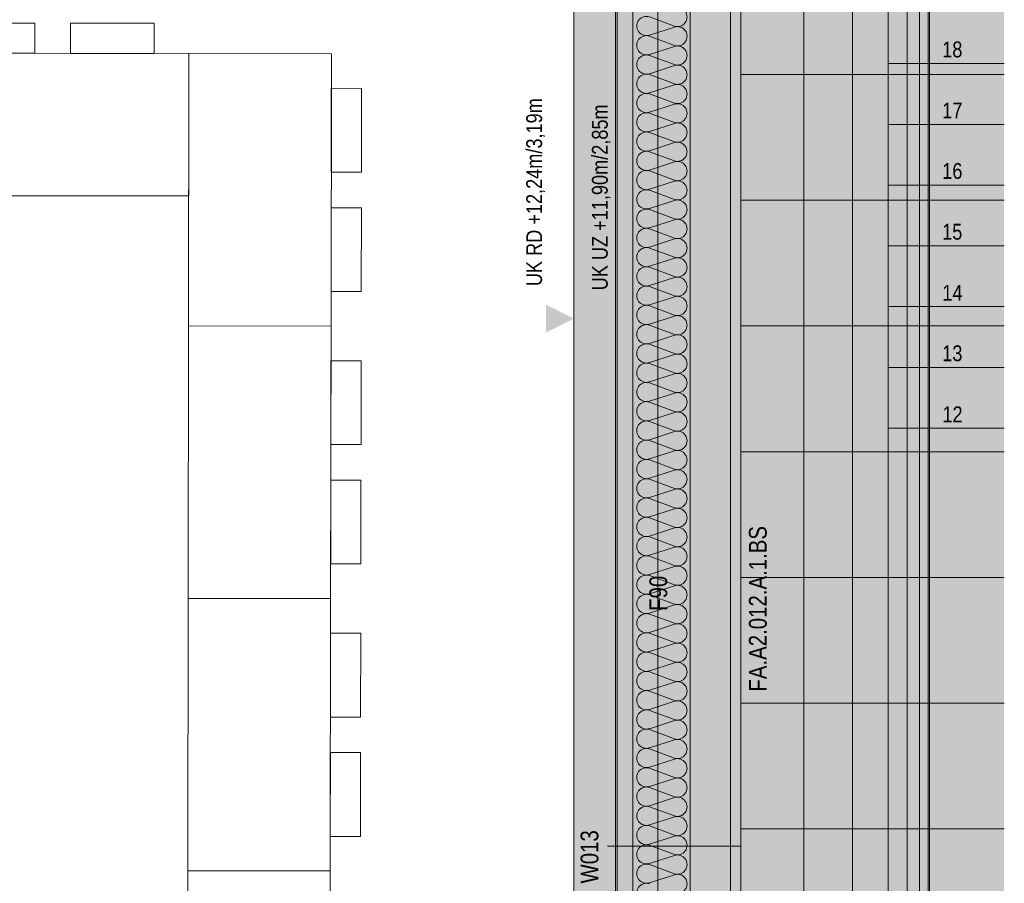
# Model space of a CAD drawing. Extents: x -620 to 300, y 62 to 1112.
# Tile 53 of 95: x -17 to 77, y 439 to 521. Entities that reach past the tile are written whole.
import ezdxf
from ezdxf.lldxf.tags import DXFTag

# ---------------------------------------------------------------- set-up
doc = ezdxf.new("R2010")
doc.units = 0
doc.layers.get('0').update_dxf_attribs({"lineweight": 13})
for name, color, linetype, lineweight, true_color in [('00_Beschriftung UZ', 3, 'Continuous', 13, 0x00ff00), ('30 -33 Aussenwände- 7 Fassade_ Elemente', 7, 'Continuous', 9, 0x00aacc), ('30 -35 Decken- 1 Konstruktion-Träger- Stahlbeton', 7, 'grob-A06G9S5M8I', 13, 0x33aa00), ('30 -35 Decken- 2.2 Treppen Außen', 7, 'Continuous', 9, 0x009999), ('60- 61 allgemeine Ausstattung- 1 Möbel', 7, 'Continuous', 9, 0x00cccc), ('70 -72 Beschriftung- 1 Beschriftung allgemein', 7, 'Continuous', 9, 0xff6633), ('70 -76 Bemaßung- 2 Allgemein', 9, 'Continuous', 5, 0x808080), ('iwb_Layout BA_Markierung', 7, 'Continuous', 9, 0xbadcdc), ('iwb_Schraffur_F90_feuerbestaendig', 1, 'Continuous', 13, 0xff0000), ('iwb_Schraffur_Unterzug', 7, 'Continuous', 5, 0xffffcc)]:
    doc.layers.add(name, color=color, linetype=linetype, lineweight=lineweight, true_color=true_color)
for name, color, linetype, lineweight in [('60- 61 allgemeine Ausstattung- 4 Terrassen', 7, 'Continuous', 9), ('70 -71 Achsen- 1 Gebäudeachsen', 7, 'STRICHPUNKT2-A06G9S5N8I', 18), ('70 -75 Raumstempel- 3 Wandstempel', 7, 'Continuous', 50)]:
    doc.layers.add(name, color=color, linetype=linetype, lineweight=lineweight)
doc.styles.get("Standard").update_dxf_attribs({"font": 'ARIALN.TTF'})
tags = doc.linetypes.add('grob-A06G9S5M8I', pattern=[14, 3, -8, 3]).pattern_tags.tags
tags[8:9] = [DXFTag(74, 4), DXFTag(75, 0), DXFTag(340, '0'), DXFTag(46, 0.0), DXFTag(50, 0.0), DXFTag(44, 0.0), DXFTag(45, 0.0)]
tags[6:7] = [DXFTag(74, 4), DXFTag(75, 0), DXFTag(340, '0'), DXFTag(46, 0.0), DXFTag(50, 0.0), DXFTag(44, 0.0), DXFTag(45, 0.0)]
tags[4:5] = [DXFTag(74, 4), DXFTag(75, 0), DXFTag(340, '0'), DXFTag(46, 0.0), DXFTag(50, 0.0), DXFTag(44, 0.0), DXFTag(45, 0.0)]
tags = doc.linetypes.add('STRICHPUNKT2-A06G9S5N8I', pattern=[12.7, 6.35, -3.175, 0, -3.175]).pattern_tags.tags
tags[10:11] = [DXFTag(74, 4), DXFTag(75, 0), DXFTag(340, '0'), DXFTag(46, 0.0), DXFTag(50, 0.0), DXFTag(44, 0.0), DXFTag(45, 0.0)]
tags[8:9] = [DXFTag(74, 4), DXFTag(75, 0), DXFTag(340, '0'), DXFTag(46, 0.0), DXFTag(50, 0.0), DXFTag(44, 0.0), DXFTag(45, 0.0)]
tags[6:7] = [DXFTag(74, 4), DXFTag(75, 0), DXFTag(340, '0'), DXFTag(46, 0.0), DXFTag(50, 0.0), DXFTag(44, 0.0), DXFTag(45, 0.0)]
tags[4:5] = [DXFTag(74, 4), DXFTag(75, 0), DXFTag(340, '0'), DXFTag(46, 0.0), DXFTag(50, 0.0), DXFTag(44, 0.0), DXFTag(45, 0.0)]

# ---------------------------------------------------------------- blocks, each defined once
blk = doc.blocks.new('Polygon-A06G9S5G8I')
at = {"color": 0, "linetype": 'ByBlock', "lineweight": -2, "ltscale": 0.13}
blk.add_solid([(41.831, 86.61), (41.664, 1083.814), (76.501, 86.518), (76.501, 1083.814)], dxfattribs=at)
blk = doc.blocks.new('Referenz-A06G9S5P8I')
at = {"layer": '00_Beschriftung UZ', "color": 0, "lineweight": -2}
for points in [[(32.78, 491.242), (35.451, 492.574), (32.782, 493.913)], [(38.121, 491.242), (35.451, 492.574), (38.12, 493.913)]]:
    blk.add_solid(points, dxfattribs=at)
at = {"layer": '30 -33 Aussenwände- 7 Fassade_ Elemente', "color": 0, "linetype": 'Continuous', "lineweight": -2, "ltscale": 0.13}
for p, q in [((46.551, 549.474), (46.551, 384.474)), ((51.391, 385.874), (51.391, 548.074)), ((39.591, 544.974), (39.591, 388.974)), ((41.091, 388.974), (41.091, 544.974)), ((46.551, 389.474), (46.551, 544.474)), ((50.391, 544.474), (50.391, 389.474)), ((42.651, 521.374), (45.051, 520.487)), ((45.051, 520.397), (42.651, 519.625)), ((42.651, 519.535), (45.051, 518.648)), ((45.051, 518.558), (42.651, 517.787)), ((42.651, 517.697), (45.051, 516.81)), ((45.051, 516.72), (42.651, 515.948)), ((42.651, 515.858), (45.051, 514.971)), ((45.051, 514.881), (42.651, 514.11)), ((42.651, 514.02), (45.051, 513.133)), ((45.051, 513.043), (42.651, 512.271)), ((42.651, 512.181), (45.051, 511.294)), ((45.051, 511.204), (42.651, 510.433)), ((42.651, 510.343), (45.051, 509.456)), ((45.051, 509.366), (42.651, 508.594)), ((42.651, 508.504), (45.051, 507.617)), ((45.051, 507.527), (42.651, 506.756)), ((42.651, 506.666), (45.051, 505.778)), ((45.051, 505.688), (42.651, 504.917)), ((42.651, 504.827), (45.051, 503.94)), ((45.051, 503.85), (42.651, 503.079)), ((42.651, 502.989), (45.051, 502.101)), ((45.051, 502.011), (42.651, 501.24)), ((42.651, 501.15), (45.051, 500.263)), ((45.051, 500.173), (42.651, 499.402)), ((42.651, 499.312), (45.051, 498.424)), ((45.051, 498.334), (42.651, 497.563)), ((42.651, 497.473), (45.051, 496.586)), ((45.051, 496.496), (42.651, 495.725)), ((42.651, 495.635), (45.051, 494.747)), ((45.051, 494.657), (42.651, 493.886)), ((42.651, 493.796), (45.051, 492.909)), ((45.051, 492.819), (42.651, 492.047)), ((42.651, 491.957), (45.051, 491.07)), ((45.051, 490.98), (42.651, 490.209)), ((42.651, 490.119), (45.051, 489.232)), ((45.051, 489.142), (42.651, 488.37)), ((42.651, 488.28), (45.051, 487.393)), ((45.051, 487.303), (42.651, 486.532)), ((42.651, 486.442), (45.051, 485.555)), ((45.051, 485.465), (42.651, 484.693)), ((42.651, 484.603), (45.051, 483.716)), ((45.051, 483.626), (42.651, 482.855)), ((42.651, 482.765), (45.051, 481.878)), ((45.051, 481.788), (42.651, 481.016)), ((42.651, 480.926), (45.051, 480.039)), ((45.051, 479.949), (42.651, 479.178)), ((42.651, 479.088), (45.051, 478.201)), ((45.051, 478.111), (42.651, 477.339)), ((42.651, 477.249), (45.051, 476.362)), ((45.051, 476.272), (42.651, 475.501)), ((42.651, 475.411), (45.051, 474.524)), ((45.051, 474.434), (42.651, 473.662)), ((42.651, 473.572), (45.051, 472.685)), ((45.051, 472.595), (42.651, 471.824)), ((42.651, 471.734), (45.051, 470.846)), ((45.051, 470.756), (42.651, 469.985)), ((42.651, 469.895), (45.051, 469.008)), ((45.051, 468.918), (42.651, 468.147)), ((42.651, 468.057), (45.051, 467.169)), ((45.051, 467.079), (42.651, 466.308)), ((42.651, 466.218), (45.051, 465.331)), ((45.051, 465.241), (42.651, 464.47)), ((42.651, 464.38), (45.051, 463.492)), ((45.051, 463.402), (42.651, 462.631)), ((42.651, 462.541), (45.051, 461.654)), ((45.051, 461.564), (42.651, 460.792)), ((42.651, 460.702), (45.051, 459.815)), ((45.051, 459.725), (42.651, 458.954)), ((42.651, 458.864), (45.051, 457.977)), ((45.051, 457.887), (42.651, 457.115)), ((42.651, 457.025), (45.051, 456.138)), ((45.051, 456.048), (42.651, 455.277)), ((42.651, 455.187), (45.051, 454.3)), ((45.051, 454.21), (42.651, 453.438)), ((42.651, 453.348), (45.051, 452.461)), ((45.051, 452.371), (42.651, 451.6)), ((42.651, 451.51), (45.051, 450.623)), ((45.051, 450.533), (42.651, 449.761)), ((42.651, 449.671), (45.051, 448.784)), ((45.051, 448.694), (42.651, 447.923)), ((42.651, 447.833), (45.051, 446.946)), ((45.051, 446.856), (42.651, 446.084)), ((42.651, 445.994), (45.051, 445.107)), ((45.051, 445.017), (42.651, 444.246)), ((42.651, 444.156), (45.051, 443.269)), ((45.051, 443.179), (42.651, 442.407)), ((42.651, 442.317), (45.051, 441.43)), ((45.051, 441.34), (42.651, 440.569)), ((42.651, 440.479), (45.051, 439.591)), ((45.051, 439.501), (42.651, 438.73))]:
    blk.add_line(p, q, dxfattribs=at)
for centre, major_axis, end_param in [((45.332, 521.361), (-0.282, -0.874), 3.764652), ((42.369, 520.5), (0.282, 0.874), 3.765224), ((45.332, 519.522), (-0.282, -0.874), 3.764652), ((42.369, 518.661), (0.282, 0.874), 3.765224), ((45.332, 517.684), (-0.282, -0.874), 3.764652), ((42.369, 516.823), (0.282, 0.874), 3.765224), ((42.369, 514.984), (0.282, 0.874), 3.765224), ((45.332, 515.845), (-0.282, -0.874), 3.764652), ((42.369, 513.146), (0.282, 0.874), 3.765224), ((45.332, 514.007), (-0.282, -0.874), 3.764652), ((45.332, 512.168), (-0.282, -0.874), 3.764652), ((42.369, 511.307), (0.282, 0.874), 3.765224), ((45.332, 510.33), (-0.282, -0.874), 3.764652), ((42.369, 509.468), (0.282, 0.874), 3.765224), ((45.332, 508.491), (-0.282, -0.874), 3.764652), ((42.369, 507.63), (0.282, 0.874), 3.765224), ((45.332, 506.653), (-0.282, -0.874), 3.764652), ((42.369, 505.791), (0.282, 0.874), 3.765224), ((45.332, 504.814), (-0.282, -0.874), 3.764652), ((42.369, 503.953), (0.282, 0.874), 3.765224), ((45.332, 502.976), (-0.282, -0.874), 3.764652), ((42.369, 502.114), (0.282, 0.874), 3.765224), ((45.332, 501.137), (-0.282, -0.874), 3.764652), ((42.369, 500.276), (0.282, 0.874), 3.765224), ((45.332, 499.299), (-0.282, -0.874), 3.764652), ((42.369, 498.437), (0.282, 0.874), 3.765224), ((45.332, 497.46), (-0.282, -0.874), 3.764652), ((42.369, 496.599), (0.282, 0.874), 3.765224), ((45.332, 495.622), (-0.282, -0.874), 3.764652), ((42.369, 494.76), (0.282, 0.874), 3.765224), ((45.332, 493.783), (-0.282, -0.874), 3.764652), ((42.369, 492.922), (0.282, 0.874), 3.765224), ((45.332, 491.945), (-0.282, -0.874), 3.764652), ((42.369, 491.083), (0.282, 0.874), 3.765224), ((45.332, 490.106), (-0.282, -0.874), 3.764652), ((42.369, 489.245), (0.282, 0.874), 3.765224), ((45.332, 488.267), (-0.282, -0.874), 3.764652), ((42.369, 487.406), (0.282, 0.874), 3.765224), ((45.332, 486.429), (-0.282, -0.874), 3.764652), ((42.369, 485.568), (0.282, 0.874), 3.765224), ((45.332, 484.59), (-0.282, -0.874), 3.764652), ((42.369, 483.729), (0.282, 0.874), 3.765224), ((45.332, 482.752), (-0.282, -0.874), 3.764652), ((42.369, 481.891), (0.282, 0.874), 3.765224), ((45.332, 480.913), (-0.282, -0.874), 3.764652), ((42.369, 480.052), (0.282, 0.874), 3.765224), ((45.332, 479.075), (-0.282, -0.874), 3.764652), ((42.369, 478.214), (0.282, 0.874), 3.765224), ((45.332, 477.236), (-0.282, -0.874), 3.764652), ((42.369, 476.375), (0.282, 0.874), 3.765224), ((45.332, 475.398), (-0.282, -0.874), 3.764652), ((42.369, 474.536), (0.282, 0.874), 3.765224), ((42.369, 472.698), (0.282, 0.874), 3.765224), ((45.332, 473.559), (-0.282, -0.874), 3.764652), ((42.369, 470.859), (0.282, 0.874), 3.765224), ((45.332, 471.721), (-0.282, -0.874), 3.764652), ((45.332, 469.882), (-0.282, -0.874), 3.764652), ((42.369, 469.021), (0.282, 0.874), 3.765224), ((45.332, 468.044), (-0.282, -0.874), 3.764652), ((42.369, 467.182), (0.282, 0.874), 3.765224), ((45.332, 466.205), (-0.282, -0.874), 3.764652), ((42.369, 465.344), (0.282, 0.874), 3.765224), ((45.332, 464.367), (-0.282, -0.874), 3.764652), ((42.369, 463.505), (0.282, 0.874), 3.765224), ((45.332, 462.528), (-0.282, -0.874), 3.764652), ((42.369, 461.667), (0.282, 0.874), 3.765224), ((45.332, 460.69), (-0.282, -0.874), 3.764652), ((42.369, 459.828), (0.282, 0.874), 3.765224), ((45.332, 458.851), (-0.282, -0.874), 3.764652), ((42.369, 457.99), (0.282, 0.874), 3.765224), ((45.332, 457.012), (-0.282, -0.874), 3.764652), ((42.369, 456.151), (0.282, 0.874), 3.765224), ((45.332, 455.174), (-0.282, -0.874), 3.764652), ((42.369, 454.313), (0.282, 0.874), 3.765224), ((45.332, 453.335), (-0.282, -0.874), 3.764652), ((42.369, 452.474), (0.282, 0.874), 3.765224), ((45.332, 451.497), (-0.282, -0.874), 3.764652), ((42.369, 450.636), (0.282, 0.874), 3.765224), ((45.332, 449.658), (-0.282, -0.874), 3.764652), ((42.369, 448.797), (0.282, 0.874), 3.765224), ((45.332, 447.82), (-0.282, -0.874), 3.764652), ((42.369, 446.959), (0.282, 0.874), 3.765224), ((45.332, 445.981), (-0.282, -0.874), 3.764652), ((42.369, 445.12), (0.282, 0.874), 3.765224), ((45.332, 444.143), (-0.282, -0.874), 3.764652), ((42.369, 443.281), (0.282, 0.874), 3.765224), ((45.332, 442.304), (-0.282, -0.874), 3.764652), ((42.369, 441.443), (0.282, 0.874), 3.765224), ((45.332, 440.466), (-0.282, -0.874), 3.764652), ((42.369, 439.604), (0.282, 0.874), 3.765224), ((45.332, 438.627), (-0.282, -0.874), 3.764652), ((42.369, 437.766), (0.282, 0.874), 3.765224)]:
    blk.add_ellipse(centre, major_axis=major_axis, ratio=1, start_param=0, end_param=end_param, dxfattribs=at)
at = {"layer": '30 -35 Decken- 1 Konstruktion-Träger- Stahlbeton', "color": 0, "lineweight": -2}
for p, q in [((35.451, 388.474), (35.451, 605.474)), ((43.451, 388.474), (43.451, 605.474))]:
    blk.add_line(p, q, dxfattribs=at)
at = {"layer": '30 -35 Decken- 2.2 Treppen Außen', "color": 0, "linetype": 'grob-A06G9S5M8I', "lineweight": -2, "ltscale": 0.13}
for p, q in [((62.051, 540.114), (62.051, 412.615)), ((65.451, 411.893), (65.451, 540.114)), ((67.251, 540.114), (67.251, 411.51)), ((68.451, 411.255), (68.451, 540.114)), ((69.251, 540.114), (69.251, 411.085)), ((65.451, 516.914), (65.451, 522.714)), ((76.533, 516.914), (65.451, 516.914)), ((65.451, 511.114), (65.451, 516.914)), ((76.533, 511.114), (65.451, 511.114)), ((65.451, 505.314), (65.451, 511.114)), ((65.451, 499.514), (65.451, 505.314)), ((76.533, 505.314), (65.451, 505.314)), ((65.451, 493.714), (65.451, 499.514)), ((76.533, 499.514), (65.451, 499.514)), ((76.533, 493.714), (65.451, 493.714)), ((65.451, 487.914), (65.451, 493.714)), ((76.533, 487.914), (65.451, 487.914)), ((65.451, 482.114), (65.451, 487.914)), ((65.451, 434.634), (65.451, 482.114)), ((76.533, 482.114), (65.451, 482.114))]:
    blk.add_line(p, q, dxfattribs=at)
at = {"layer": '60- 61 allgemeine Ausstattung- 1 Möbel', "color": 0, "linetype": 'Continuous', "lineweight": -2, "ltscale": 0.13}
for p, q in [((-23.989, 520.787), (-15.989, 520.776)), ((-15.989, 520.776), (-15.993, 517.895)), ((-12.603, 517.89), (-12.599, 520.771)), ((-12.599, 520.771), (-4.599, 520.76)), ((-4.599, 520.76), (-4.603, 517.879)), ((-27.298, 517.911), (-1.298, 517.875)), ((-15.993, 517.895), (-23.993, 517.906)), ((-4.603, 517.879), (-12.603, 517.89)), ((-1.334, 491.875), (-1.298, 517.875)), ((-1.298, 517.875), (-1.317, 504.275)), ((-1.298, 517.875), (12.302, 517.856)), ((12.302, 517.856), (12.266, 491.856)), ((12.286, 506.551), (12.297, 514.551)), ((12.297, 514.551), (15.178, 514.547)), ((15.178, 514.547), (15.167, 506.547)), ((15.167, 506.547), (12.286, 506.551)), ((-1.317, 504.275), (-27.317, 504.311)), ((12.27, 495.161), (12.281, 503.161)), ((12.281, 503.161), (15.162, 503.157)), ((15.162, 503.157), (15.151, 495.157)), ((15.151, 495.157), (12.27, 495.161)), ((-1.371, 465.875), (-1.334, 491.875)), ((-1.334, 491.875), (12.266, 491.856)), ((12.266, 491.856), (-1.334, 491.875)), ((12.266, 491.856), (12.229, 465.856)), ((12.25, 480.551), (12.261, 488.551)), ((12.261, 488.551), (15.142, 488.547)), ((15.142, 488.547), (15.131, 480.547)), ((15.131, 480.547), (12.25, 480.551)), ((12.234, 469.161), (12.245, 477.161)), ((12.245, 477.161), (15.126, 477.157)), ((15.126, 477.157), (15.115, 469.157)), ((15.115, 469.157), (12.234, 469.161)), ((-1.407, 439.875), (-1.371, 465.875)), ((-1.371, 465.875), (12.229, 465.856)), ((12.229, 465.856), (-1.371, 465.875)), ((12.229, 465.856), (12.193, 439.856)), ((12.213, 454.551), (12.225, 462.551)), ((12.225, 462.551), (15.105, 462.547)), ((15.105, 462.547), (15.094, 454.547)), ((15.094, 454.547), (12.213, 454.551)), ((12.198, 443.161), (12.209, 451.161)), ((12.209, 451.161), (15.09, 451.157)), ((15.09, 451.157), (15.078, 443.157)), ((15.078, 443.157), (12.198, 443.161)), ((-1.443, 413.875), (-1.407, 439.875)), ((12.193, 439.856), (-1.407, 439.875)), ((-1.407, 439.875), (12.193, 439.856)), ((12.193, 439.856), (12.157, 413.856))]:
    blk.add_line(p, q, dxfattribs=at)
at = {"layer": '60- 61 allgemeine Ausstattung- 4 Terrassen', "color": 0, "lineweight": -2}
for p, q in [((57.401, 214.074), (57.401, 549.974)), ((51.391, 515.874), (62.051, 515.874)), ((51.391, 503.874), (62.051, 503.874)), ((51.391, 491.874), (62.051, 491.874)), ((51.391, 479.874), (62.051, 479.874)), ((51.391, 467.874), (62.051, 467.874)), ((51.391, 455.874), (62.051, 455.874)), ((51.391, 443.874), (62.051, 443.874))]:
    blk.add_line(p, q, dxfattribs=at)
at = {"layer": '70 -71 Achsen- 1 Gebäudeachsen', "color": 0, "linetype": 'STRICHPUNKT2-A06G9S5N8I', "lineweight": -2, "ltscale": 0.13}
blk.add_line((39.421, 1084.393), (39.421, 84.953), dxfattribs=at)
at = {"layer": '70 -75 Raumstempel- 3 Wandstempel', "color": 0, "linetype": 'Continuous', "lineweight": -2, "ltscale": 0.13}
blk.add_line((38.651, 442.224), (51.391, 442.224), dxfattribs=at)
at = {"layer": '70 -76 Bemaßung- 2 Allgemein', "color": 0, "linetype": 'Continuous', "lineweight": -2, "ltscale": 0.13}
for p, q in [((69.401, 597.534), (69.401, 411.053)), ((62.051, 515.874), (76.533, 515.874)), ((62.051, 503.874), (76.533, 503.874)), ((62.051, 491.874), (76.533, 491.874)), ((62.051, 479.874), (76.533, 479.874)), ((62.051, 467.874), (76.533, 467.874)), ((62.051, 455.874), (76.533, 455.874)), ((62.051, 443.874), (76.533, 443.874))]:
    blk.add_line(p, q, dxfattribs=at)
at = {"layer": '00_Beschriftung UZ', "color": 0, "linetype": 'ByBlock', "lineweight": -2, "ltscale": 0.13, "char_height": 1.51033, "attachment_point": 1, "rotation": 90}
for s, insert in [('{\\fArial Narrow;UK RD +12,24m/3,19m}', (30.9, 495.674)), ('{\\fArial Narrow;UK UZ +11,90m/2,85m}', (37.17, 495.276))]:
    blk.add_mtext(s, dxfattribs=dict(at, insert=insert))
at = {"layer": '30 -35 Decken- 2.2 Treppen Außen', "color": 0, "linetype": 'ByBlock', "lineweight": -2, "ltscale": 0.13, "char_height": 1.51033, "attachment_point": 1, "rotation": 0.001}
for s, insert in [('{\\fArial Narrow;18}', (70.608, 519.019)), ('{\\fArial Narrow;17}', (70.611, 513.195)), ('{\\fArial Narrow;16}', (70.611, 507.419)), ('{\\fArial Narrow;15}', (70.599, 501.619)), ('{\\fArial Narrow;14}', (70.617, 495.795)), ('{\\fArial Narrow;13}', (70.611, 490.019)), ('{\\fArial Narrow;12}', (70.627, 484.195))]:
    blk.add_mtext(s, dxfattribs=dict(at, insert=insert))
at = {"layer": '70 -72 Beschriftung- 1 Beschriftung allgemein', "color": 0, "linetype": 'Continuous', "lineweight": -2, "ltscale": 0.13, "insert": (52.157, 456.972), "char_height": 1.7, "attachment_point": 1, "rotation": 90}
blk.add_mtext('{\\fArial Narrow;FA.A2.012.A.1.BS}', dxfattribs=at)
at = {"layer": '70 -75 Raumstempel- 3 Wandstempel', "color": 0, "linetype": 'ByBlock', "lineweight": -2, "ltscale": 0.13, "char_height": 1.7, "attachment_point": 1, "rotation": 90}
for s, insert in [('{\\fArial Narrow;F90}', (42.656, 464.678)), ('{\\fArial Narrow;W013}', (36.09, 438.66))]:
    blk.add_mtext(s, dxfattribs=dict(at, insert=insert))
blk = doc.blocks.new('Referenz-A06G9S5R8I')
at = {"layer": 'iwb_Schraffur_F90_feuerbestaendig', "linetype": 'Continuous', "ltscale": 0.13}
blk.add_solid([(41.061, 556.353), (46.521, 556.353), (41.061, 377.353), (46.521, 377.353)], dxfattribs=at)
at = {"layer": 'iwb_Schraffur_Unterzug', "linetype": 'Continuous', "ltscale": 0.13}
blk.add_solid([(35.421, 388.474), (35.421, 605.453), (43.421, 388.474), (43.421, 605.453)], dxfattribs=at)

msp = doc.modelspace()

# ---------------------------------------------------------------- block references
at = {"color": 8, "lineweight": 13, "ltscale": 0.13, "true_color": 0x808080}
msp.add_blockref('Referenz-A06G9S5P8I', (0, 0), dxfattribs=at)
at = {"color": 8, "lineweight": 25, "ltscale": 0.25, "true_color": 0x808080}
msp.add_blockref('Referenz-A06G9S5R8I', (0, 0), dxfattribs=at)
at = {"layer": 'iwb_Layout BA_Markierung', "ltscale": 0.13}
msp.add_blockref('Polygon-A06G9S5G8I', (0, 0), dxfattribs=at)

doc.saveas('drawing.dxf')
